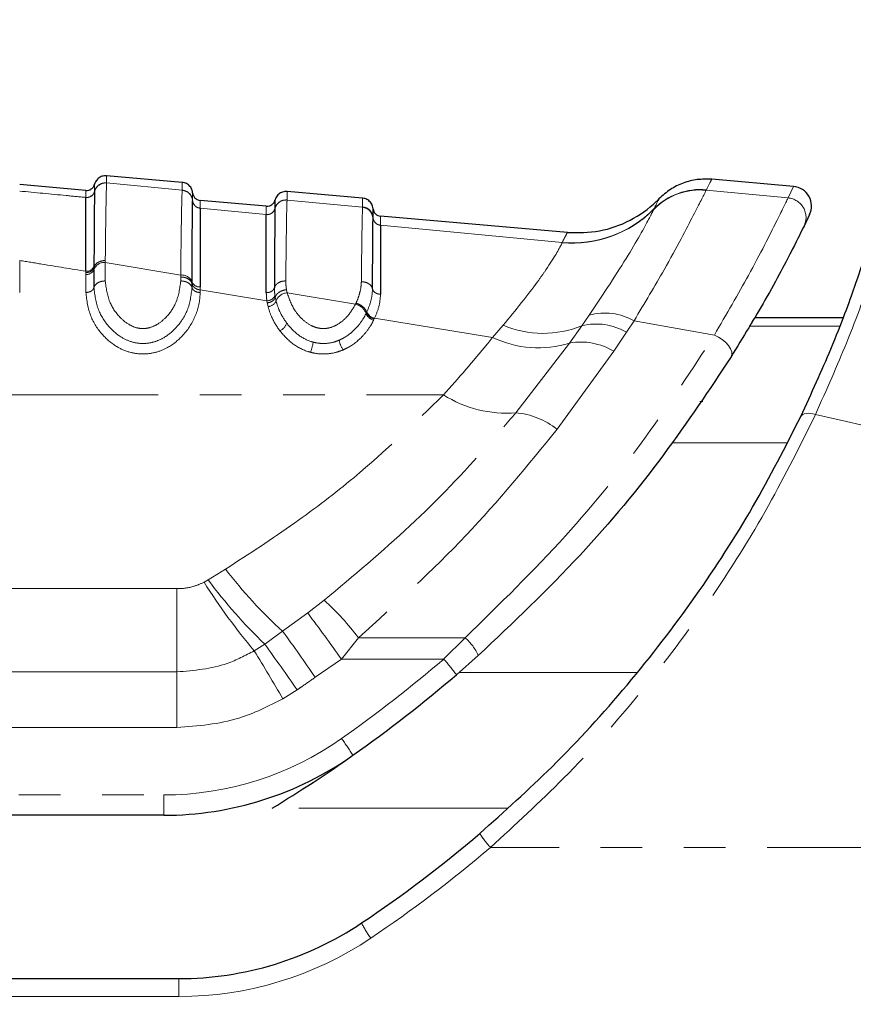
# Paper-space layout 'Wall Base Bracket' of a CAD drawing. Header units: millimetres. Extents: x 245 to 9339, y 492 to 8064.
# Tile 10 of 57: x 693 to 719, y 2523 to 2553. Entities that reach past the tile are written whole.
import ezdxf

# ---------------------------------------------------------------- set-up
doc = ezdxf.new("R2010")
doc.units = ezdxf.units.MM
doc.linetypes.add('PHANTOM', pattern=[12.7, 6.35, -1.27, 1.27, -1.27, 1.27, -1.27])
doc.layers.add('COMPONENT_GEOMETRY', color=7, linetype='Continuous')
doc.styles.add('SLDTEXTSTYLE0', font='TXT', dxfattribs={"width": 0.75})
doc.dimstyles.new('SLDDIMSTYLE0', dxfattribs={"dimtxt": 50, "dimasz": 3.302, "dimexe": 0, "dimexo": 0.0625, "dimgap": 12.5, "dimtad": 0, "dimtih": 1, "dimtoh": 1, "dimdec": 0, "dimrnd": 1e-09, "dimzin": 12, "dimdsep": 46, "dimtxsty": 'SLDTEXTSTYLE0', "dimsah": 1, "dimcen": 0.09, "dimadec": 0, "dimazin": 3, "dimtfac": 1, "dimtdec": 0, "dimtofl": 0, "dimtmove": 0, "dimatfit": 3, "dimfxl": 1, "dimfrac": 2, "dimtolj": 1, "dimtzin": 12, "dimarcsym": 0})
doc.dimstyles.new('SLDDIMSTYLE2', dxfattribs={"dimtxt": 3.175, "dimasz": 3.302, "dimexe": 0, "dimexo": 0.0625, "dimgap": 0.79375, "dimtad": 0, "dimtih": 1, "dimtoh": 1, "dimdec": 1, "dimrnd": 1e-09, "dimzin": 12, "dimdsep": 46, "dimtxsty": 'SLDTEXTSTYLE0', "dimsah": 1, "dimcen": 0.09, "dimadec": 0, "dimazin": 3, "dimtfac": 1, "dimtdec": 1, "dimtofl": 0, "dimtmove": 0, "dimatfit": 3, "dimfxl": 1, "dimfrac": 2, "dimtolj": 1, "dimtzin": 12, "dimarcsym": 0})

# ---------------------------------------------------------------- blocks, each defined once
blk = doc.blocks.new('_D_21')
at = {"layer": 'COMPONENT_GEOMETRY', "color": 7}
for p, q in [((4545.083, 2838.729), (4868.32, 2838.729)), ((4865.145, 2838.729), (4865.145, 1750.167)), ((4865.145, 656.565), (4865.145, 1745.127)), ((713.955, 656.565), (4868.32, 656.565))]:
    blk.add_line(p, q, dxfattribs=at)
for points in [[(4865.145, 2838.729), (4864.637, 2835.427), (4865.653, 2835.427)], [(4865.145, 656.565), (4865.653, 659.867), (4864.637, 659.867)]]:
    blk.add_solid(points, dxfattribs=at)
at = {"layer": 'COMPONENT_GEOMETRY', "color": 7, "insert": (4858.694, 1749.219), "char_height": 3.175, "attachment_point": 1, "style": 'SLDTEXTSTYLE0'}
blk.add_mtext('2182.2', dxfattribs=at)
blk = doc.blocks.new('_D_23')
at = {"layer": 'COMPONENT_GEOMETRY', "color": 7}
for p, q in [((4544.13, 2838.245), (4544.13, 979.41)), ((713.185, 669.335), (713.185, 985.76)), ((713.185, 982.585), (2554.769, 982.585)), ((4544.13, 982.585), (2702.546, 982.585))]:
    blk.add_line(p, q, dxfattribs=at)
for points in [[(713.185, 982.585), (716.487, 982.077), (716.487, 983.093)], [(4544.13, 982.585), (4540.828, 983.093), (4540.828, 982.077)]]:
    blk.add_solid(points, dxfattribs=at)
at = {"layer": 'COMPONENT_GEOMETRY', "color": 7, "insert": (2554.769, 1007.35), "char_height": 50, "attachment_point": 1, "style": 'SLDTEXTSTYLE0'}
blk.add_mtext('3831', dxfattribs=at)

psp = doc.layouts.new('Wall Base Bracket')

# ---------------------------------------------------------------- linework, layer by layer
at = {"color": 7, "linetype": 'Continuous', "lineweight": 25}
for p, q in [((698.385, 2548.338), (696.082, 2548.54)), ((695.449, 2548.093), (693.431, 2548.27)), ((717.023, 2548.213), (714.527, 2548.432)), ((703.885, 2547.857), (701.582, 2548.058)), ((700.949, 2547.612), (698.931, 2547.789)), ((703.885, 2547.579), (703.885, 2547.582)), ((710.126, 2546.809), (704.431, 2547.307)), ((717.512, 2547.357), (717.342, 2547.005)), ((704.203, 2547.26), (704.203, 2547.262)), ((695.695, 2545.683), (695.695, 2545.128)), ((698.685, 2545.128), (698.685, 2545.246)), ((718.523, 2544.21), (715.842, 2544.21)), ((706.746, 2533.323), (707.411, 2533.905)), ((697.822, 2529.036), (673.085, 2529.036)), ((671.085, 2524.056), (698.285, 2524.056))]:
    psp.add_line(p, q, dxfattribs=at)
at = {"color": 8, "linetype": 'PHANTOM', "lineweight": 18}
for p, q in [((696.082, 2548.324), (696.082, 2548.321)), ((698.385, 2548.102), (696.082, 2548.321)), ((716.855, 2547.865), (717.023, 2548.213)), ((695.449, 2547.878), (695.449, 2547.88)), ((695.449, 2547.875), (695.449, 2547.878)), ((695.713, 2548.066), (695.713, 2548.064)), ((695.713, 2548.064), (695.713, 2548.061)), ((698.385, 2548.1), (698.385, 2548.102)), ((714.362, 2548.103), (714.36, 2548.098)), ((716.855, 2547.865), (714.36, 2548.098)), ((714.367, 2548.114), (714.362, 2548.103)), ((698.703, 2547.78), (698.703, 2547.783)), ((698.703, 2547.778), (698.703, 2547.78)), ((701.213, 2547.798), (701.213, 2547.797)), ((701.582, 2547.802), (701.582, 2547.8)), ((703.885, 2547.582), (701.582, 2547.8)), ((698.931, 2547.554), (698.931, 2547.552)), ((698.931, 2547.552), (698.931, 2547.55)), ((700.949, 2547.359), (698.931, 2547.55)), ((700.949, 2547.357), (700.949, 2547.359)), ((700.949, 2547.354), (700.949, 2547.357)), ((701.213, 2547.544), (701.213, 2547.542)), ((701.213, 2547.542), (701.213, 2547.54)), ((712.76, 2547.513), (712.762, 2547.519)), ((712.762, 2547.519), (712.768, 2547.53)), ((704.203, 2547.258), (704.203, 2547.26)), ((704.431, 2547.034), (704.431, 2547.031)), ((704.431, 2547.031), (704.431, 2547.03)), ((709.97, 2546.508), (704.431, 2547.03)), ((709.967, 2546.499), (709.97, 2546.508)), ((693.432, 2545.956), (693.432, 2544.981)), ((695.695, 2545.779), (695.695, 2545.74)), ((696.04, 2545.955), (696.04, 2545.896)), ((696.04, 2545.896), (696.04, 2545.333)), ((696.04, 2545.896), (698.34, 2545.512)), ((695.448, 2545.588), (695.449, 2545.627)), ((695.448, 2545.53), (695.448, 2545.588)), ((695.448, 2544.981), (695.448, 2545.53)), ((695.695, 2545.74), (695.695, 2545.683)), ((698.34, 2545.333), (698.34, 2545.453)), ((698.685, 2545.246), (698.685, 2545.303)), ((698.931, 2545.152), (698.931, 2545.059)), ((698.932, 2545.059), (698.932, 2544.981)), ((698.932, 2545.059), (700.968, 2544.727)), ((701.213, 2544.889), (701.222, 2544.831)), ((701.565, 2545.066), (701.585, 2544.97)), ((701.585, 2544.97), (703.668, 2544.623)), ((700.978, 2544.665), (700.968, 2544.727)), ((701.003, 2544.551), (700.978, 2544.665)), ((701.222, 2544.831), (701.245, 2544.725)), ((703.668, 2544.623), (703.683, 2544.655)), ((703.991, 2544.338), (704.008, 2544.372)), ((704.008, 2544.372), (704.017, 2544.391)), ((710.572, 2543.968), (710.794, 2544.286)), ((704.241, 2544.173), (704.222, 2544.136)), ((704.25, 2544.193), (704.241, 2544.173)), ((704.25, 2544.193), (707.847, 2543.61)), ((707.847, 2543.61), (708.17, 2543.979)), ((710.197, 2543.439), (710.572, 2543.968)), ((712.16, 2544.117), (711.929, 2543.769)), ((712.16, 2544.117), (714.608, 2543.683)), ((711.929, 2543.769), (711.54, 2543.188)), ((718.424, 2543.951), (715.689, 2543.951)), ((708.555, 2541.312), (710.197, 2543.439)), ((711.54, 2543.188), (709.814, 2540.807)), ((678.6, 2541.857), (706.351, 2541.857)), ((716.815, 2540.393), (713.326, 2540.393)), ((699.176, 2536.213), (699.706, 2536.542)), ((699.052, 2536.143), (699.176, 2536.213)), ((679.645, 2535.948), (698.223, 2535.948)), ((698.223, 2533.408), (698.223, 2535.948)), ((702.212, 2535.206), (702.717, 2535.595)), ((701.447, 2534.648), (702.212, 2535.206)), ((700.9, 2534.256), (701.447, 2534.648)), ((703.761, 2534.452), (703.237, 2533.8)), ((703.761, 2534.452), (707.012, 2534.452)), ((707.012, 2534.452), (706.356, 2533.8)), ((700.581, 2534.051), (700.9, 2534.256)), ((703.237, 2533.8), (702.442, 2533.244)), ((706.356, 2533.8), (703.237, 2533.8)), ((679.645, 2533.408), (698.223, 2533.408)), ((698.223, 2531.714), (698.223, 2533.408)), ((706.82, 2533.386), (712.238, 2533.386)), ((701.886, 2532.861), (701.455, 2532.588)), ((698.223, 2531.714), (679.645, 2531.714)), ((673.085, 2529.657), (697.822, 2529.657)), ((697.822, 2529.036), (697.822, 2529.657)), ((708.291, 2529.253), (701.13, 2529.253)), ((747.972, 2528.056), (707.783, 2528.056)), ((698.285, 2524.056), (698.285, 2523.508)), ((698.285, 2523.508), (671.085, 2523.508))]:
    psp.add_line(p, q, dxfattribs=at)
at = {"color": 8, "linetype": 'PHANTOM', "lineweight": 18, "flags": 128}
for points in [[(715.116, 2543.014), (715.14, 2543.084), (715.136, 2543.168), (715.102, 2543.262), (715.04, 2543.359), (714.955, 2543.455), (714.851, 2543.544), (714.733, 2543.622), (714.608, 2543.683)], [(717.691, 2541.259), (717.614, 2541.28), (717.54, 2541.293), (717.469, 2541.297), (717.405, 2541.293), (717.349, 2541.28), (717.301, 2541.259), (717.265, 2541.23), (717.24, 2541.194)]]:
    psp.add_lwpolyline(points, dxfattribs=at)
at = {"color": 8, "linetype": 'PHANTOM', "lineweight": 18}
for centre, radius, start, end in [((696.051, 2547.972), 0.35, 84.9712, 165.3569), ((695.471, 2548.129), 0.25, 264.9787, 345.3342), ((695.471, 2548.124), 0.25, 265.0031, 345.3383), ((698.355, 2547.754), 0.35, 4.6718, 85.0788), ((714.18, 2546.11), 1.997, 84.834, 135.3301), ((714.182, 2546.115), 1.996, 84.8248, 135.3162), ((714.186, 2546.127), 1.995, 84.8105, 135.3058), ((698.952, 2547.803), 0.25, 184.6717, 265.0787), ((698.952, 2547.799), 0.25, 184.695, 265.0679), ((701.551, 2547.451), 0.35, 84.9675, 165.3383), ((716.802, 2547.267), 0.6, 334.0842, 84.9672), ((700.971, 2547.608), 0.25, 264.9748, 345.3207), ((700.971, 2547.603), 0.25, 264.9898, 345.3203), ((710.283, 2549.974), 3.489, 264.8057, 315.2829), ((710.285, 2549.986), 3.492, 264.8194, 315.3097), ((704.452, 2547.283), 0.25, 184.6847, 265.0918), ((704.452, 2547.278), 0.25, 184.7036, 265.0813), ((695.471, 2545.865), 0.239, 264.5045, 339.0742), ((696.008, 2545.562), 0.336, 84.5993, 158.9158), ((695.471, 2545.769), 0.24, 264.5993, 338.9158), ((698.373, 2545.177), 0.337, 22.0074, 95.6068), ((698.909, 2545.392), 0.241, 201.6492, 275.3496), ((700.971, 2544.988), 0.261, 269.2741, 337.6609), ((701.606, 2544.583), 0.388, 93.1707, 158.4912), ((700.987, 2544.828), 0.277, 273.1224, 338.2469), ((703.571, 2544.187), 0.447, 19.6719, 77.4316), ((704.292, 2544.448), 0.32, 200.1897, 257.4439), ((704.311, 2544.501), 0.313, 200.4854, 258.8957), ((711.276, 2542.574), 1.778, 60.1914, 105.7429), ((701.221, 2544.158), 0.368, 291.6022, 341.8017), ((709.384, 2546.866), 3.132, 247.2046, 292.2924), ((711.004, 2542.19), 1.829, 59.6355, 103.6556), ((701.313, 2543.58), 1.069, 336.742, 353.9336), ((703.888, 2543.641), 0.726, 189.1035, 214.5169), ((709.238, 2546.49), 3.198, 244.2151, 287.4484), ((710.54, 2541.558), 1.911, 58.4617, 100.3397), ((708.261, 2544.854), 3.553, 237.4856, 274.7479), ((708.34, 2538.956), 2.366, 51.4564, 84.7868), ((711.125, 2545.291), 14.385, 217.4582, 227.7208), ((712.652, 2546.352), 16.864, 216.9539, 225.8258), ((715.41, 2546.498), 19.36, 212.3327, 220.009), ((696.305, 2528.693), 9.421, 37.6767, 47.1039), ((660.381, 2503.612), 52.421, 35.1616, 37.0632), ((657.269, 2502.275), 54.77, 34.433, 36.2331), ((705.921, 2533.235), 1.634, 24.2106, 48.1212), ((655.857, 2501.401), 55.752, 34.3515, 36.1074), ((647.12, 2501.129), 62.785, 30.06943, 31.62518), ((678.918, 2565.838), 42.182, 305.2171, 310.5774), ((701.255, 2529.225), 6.853, 36.7341, 41.8869), ((697.822, 2539.057), 9.4, 270, 305.2171), ((697.007, 2526.782), 7.746, 31.8128, 36.3794), ((709.374, 2529.601), 2.218, 210.2258, 224.1437), ((682.185, 2558.008), 39.4, 303.855, 310.5181), ((706.21, 2526.851), 2.598, 205.0423, 216.9851), ((698.285, 2534.008), 10.5, 270, 303.855)]:
    psp.add_arc(centre, radius, start, end, dxfattribs=at)
at = {"color": 7, "linetype": 'Continuous', "lineweight": 25}
for centre, radius, start, end in [((716.971, 2547.616), 0.6, 334.4366, 85), ((703.855, 2547.234), 0.35, 4.6847, 85.0919), ((678.918, 2565.818), 42.782, 305.2171, 310.5774), ((697.822, 2539.036), 10, 270, 305.2171), ((678.918, 2565.818), 42.782, 301.2777, 305.2171), ((682.185, 2558.056), 38.9, 303.855, 310.5181), ((698.285, 2534.056), 10, 270, 303.855)]:
    psp.add_arc(centre, radius, start, end, dxfattribs=at)
for points, knots in [([(696.082, 2548.54), (696.036, 2548.538), (695.944, 2548.536), (695.821, 2548.465), (695.744, 2548.373), (695.721, 2548.304), (695.713, 2548.279)], [0, 0, 0, 0, 0.279636, 0.559272, 0.838908, 1, 1, 1, 1]), ([(698.703, 2548.018), (698.699, 2548.044), (698.689, 2548.115), (698.629, 2548.22), (698.52, 2548.311), (698.43, 2548.329), (698.385, 2548.338)], [0, 0, 0, 0, 0.161092, 0.440728, 0.720364, 1, 1, 1, 1]), ([(695.449, 2545.627), (695.449, 2545.686), (695.449, 2546.067), (695.449, 2546.627), (695.449, 2547.49), (695.449, 2547.715), (695.449, 2547.875)], [0, 0, 0, 0, 0.0466064, 0.2962956, 0.499313, 1, 1, 1, 1]), ([(695.713, 2548.061), (695.713, 2548.055), (695.71, 2547.978), (695.706, 2547.624), (695.7, 2546.802), (695.697, 2546.228), (695.695, 2545.84), (695.695, 2545.779)], [0, 0, 0, 0, 0.038183, 0.500666, 0.703622, 0.953369, 1, 1, 1, 1]), ([(701.582, 2548.058), (701.536, 2548.057), (701.444, 2548.055), (701.321, 2547.984), (701.244, 2547.891), (701.221, 2547.823), (701.213, 2547.798)], [0, 0, 0, 0, 0.279636, 0.559272, 0.838908, 1, 1, 1, 1]), ([(698.685, 2545.303), (698.686, 2545.39), (698.688, 2545.815), (698.691, 2546.422), (698.697, 2547.358), (698.7, 2547.602), (698.703, 2547.778)], [0, 0, 0, 0, 0.062027, 0.301058, 0.495826, 1, 1, 1, 1]), ([(701.213, 2547.797), (701.213, 2547.791), (701.213, 2547.784), (701.213, 2547.714), (701.213, 2547.617), (701.213, 2547.544)], [0, 0, 0, 0, 0.3238367, 0.4937919, 1, 1, 1, 1]), ([(704.203, 2547.536), (704.199, 2547.562), (704.189, 2547.634), (704.129, 2547.739), (704.02, 2547.829), (703.93, 2547.848), (703.885, 2547.857)], [0, 0, 0, 0, 0.161092, 0.440728, 0.720364, 1, 1, 1, 1]), ([(704.203, 2547.26), (704.199, 2547.286), (704.189, 2547.357), (704.129, 2547.461), (704.02, 2547.552), (703.93, 2547.57), (703.885, 2547.579)], [0, 0, 0, 0, 0.161052, 0.440701, 0.720351, 1, 1, 1, 1]), ([(710.126, 2546.809), (710.456, 2546.807), (711.116, 2546.804), (712.058, 2547.148), (712.636, 2547.553), (712.897, 2547.813), (712.926, 2547.842)], [0, 0, 0, 0, 0.3200088, 0.6400176, 0.9600265, 1, 1, 1, 1]), ([(698.931, 2547.55), (698.931, 2547.546), (698.931, 2547.471), (698.931, 2547.107), (698.931, 2546.243), (698.931, 2545.65), (698.931, 2545.237), (698.931, 2545.152)], [0, 0, 0, 0, 0.0237849, 0.5040366, 0.6987849, 0.9379242, 1, 1, 1, 1]), ([(700.949, 2544.976), (700.949, 2545.366), (700.949, 2546.009), (700.949, 2546.943), (700.949, 2547.183), (700.949, 2547.354)], [0, 0, 0, 0, 0.305943, 0.504043, 1, 1, 1, 1]), ([(701.213, 2547.54), (701.213, 2547.539), (701.21, 2547.462), (701.207, 2547.103), (701.201, 2546.182), (701.198, 2545.524), (701.196, 2545.124)], [0, 0, 0, 0, 0.007962, 0.495763, 0.693873, 1, 1, 1, 1]), ([(704.203, 2547.262), (704.203, 2547.341), (704.203, 2547.445), (704.203, 2547.521), (704.203, 2547.53), (704.203, 2547.536)], [0, 0, 0, 0, 0.498209, 0.65934, 1, 1, 1, 1]), ([(704.188, 2545.087), (704.189, 2545.275), (704.191, 2545.718), (704.196, 2546.593), (704.2, 2547.119), (704.203, 2547.237), (704.203, 2547.258)], [0, 0, 0, 0, 0.155855, 0.367463, 0.888474, 1, 1, 1, 1]), ([(704.431, 2547.03), (704.431, 2547.01), (704.431, 2546.898), (704.431, 2546.389), (704.431, 2545.54), (704.431, 2545.109), (704.431, 2544.927)], [0, 0, 0, 0, 0.1114205, 0.6322798, 0.8440097, 1, 1, 1, 1]), ([(717.342, 2547.005), (717.254, 2546.828), (717.08, 2546.472), (716.285, 2544.937), (715.481, 2543.614), (715.116, 2543.014)], [0, 0, 0, 0, 0.3525532, 0.7063709, 1, 1, 1, 1]), ([(717.24, 2541.194), (717.567, 2541.909), (718.308, 2543.531), (718.964, 2545.373), (719.097, 2545.78), (719.164, 2545.984)], [0, 0, 0, 0, 0.282335, 0.640707, 1, 1, 1, 1]), ([(715.689, 2543.951), (715.713, 2543.991), (715.76, 2544.07), (715.824, 2544.179), (715.835, 2544.198), (715.842, 2544.21)], [0, 0, 0, 0, 0.250222, 0.500444, 1, 1, 1, 1]), ([(715.116, 2543.014), (714.457, 2542.022), (713.117, 2540.006), (710.53, 2536.864), (708.471, 2534.911), (707.411, 2533.905)], [0, 0, 0, 0, 0.3195668, 0.6495312, 1, 1, 1, 1]), ([(707.458, 2528.484), (708.202, 2529.15), (709.789, 2530.569), (712.004, 2533.002), (714.061, 2535.678), (715.861, 2538.479), (716.776, 2540.28), (717.24, 2541.194)], [0, 0, 0, 0, 0.17898, 0.381353, 0.587791, 0.790711, 1, 1, 1, 1])]:
    psp.add_open_spline(points, degree=3, knots=knots, dxfattribs=at)
at = {"color": 8, "linetype": 'PHANTOM', "lineweight": 18}
for points, knots in [([(696.082, 2548.54), (696.082, 2548.54), (696.082, 2548.539), (696.082, 2548.524), (696.082, 2548.478), (696.082, 2548.418), (696.082, 2548.35), (696.082, 2548.324)], [0, 0, 0, 0, 0.04475, 0.3480765, 0.4997344, 0.8031202, 1, 1, 1, 1]), ([(696.082, 2548.324), (696.036, 2548.322), (695.944, 2548.32), (695.821, 2548.249), (695.744, 2548.157), (695.721, 2548.089), (695.713, 2548.064)], [0, 0, 0, 0, 0.279621, 0.559243, 0.838864, 1, 1, 1, 1]), ([(695.713, 2548.279), (695.713, 2548.269), (695.713, 2548.256), (695.713, 2548.171), (695.713, 2548.106), (695.713, 2548.066)], [0, 0, 0, 0, 0.5019241, 0.6843452, 1, 1, 1, 1]), ([(696.082, 2548.321), (696.081, 2548.308), (696.077, 2548.254), (696.071, 2548.044), (696.063, 2547.67), (696.054, 2547.085), (696.046, 2546.441), (696.04, 2545.955)], [0, 0, 0, 0, 0.078702, 0.324589, 0.496687, 0.620034, 1, 1, 1, 1]), ([(698.385, 2548.102), (698.385, 2548.112), (698.385, 2548.166), (698.385, 2548.228), (698.385, 2548.293), (698.385, 2548.331), (698.385, 2548.336), (698.385, 2548.338)], [0, 0, 0, 0, 0.061922, 0.352279, 0.497453, 0.787868, 1, 1, 1, 1]), ([(714.527, 2548.432), (714.524, 2548.426), (714.515, 2548.409), (714.427, 2548.233), (714.367, 2548.114)], [0, 0, 0, 0, 0.32125, 1, 1, 1, 1]), ([(695.449, 2547.88), (695.249, 2547.899), (694.576, 2547.963), (693.903, 2548.027), (693.431, 2548.072)], [0, 0, 0, 0, 0.297159, 1, 1, 1, 1]), ([(695.449, 2547.88), (695.449, 2547.921), (695.449, 2547.985), (695.449, 2548.07), (695.449, 2548.083), (695.449, 2548.093)], [0, 0, 0, 0, 0.315656, 0.498077, 1, 1, 1, 1]), ([(698.34, 2545.512), (698.345, 2545.972), (698.353, 2546.663), (698.362, 2547.263), (698.373, 2547.819), (698.379, 2547.978), (698.385, 2548.1)], [0, 0, 0, 0, 0.328466, 0.492618, 0.610176, 1, 1, 1, 1]), ([(698.703, 2547.78), (698.699, 2547.806), (698.689, 2547.877), (698.629, 2547.982), (698.52, 2548.072), (698.43, 2548.09), (698.385, 2548.1)], [0, 0, 0, 0, 0.161045, 0.440696, 0.720348, 1, 1, 1, 1]), ([(698.703, 2547.783), (698.703, 2547.85), (698.703, 2547.94), (698.703, 2548.005), (698.703, 2548.013), (698.703, 2548.018)], [0, 0, 0, 0, 0.497444, 0.671476, 1, 1, 1, 1]), ([(701.582, 2548.058), (701.582, 2548.056), (701.582, 2548.051), (701.582, 2548), (701.582, 2547.918), (701.582, 2547.838), (701.582, 2547.802)], [0, 0, 0, 0, 0.221137, 0.499684, 0.778766, 1, 1, 1, 1]), ([(714.36, 2548.098), (714.263, 2547.908), (714.071, 2547.53), (713.254, 2545.95), (712.48, 2544.653), (712.16, 2544.117)], [0, 0, 0, 0, 0.373601, 0.740943, 1, 1, 1, 1]), ([(698.931, 2547.789), (698.931, 2547.784), (698.931, 2547.776), (698.931, 2547.712), (698.931, 2547.621), (698.931, 2547.554)], [0, 0, 0, 0, 0.328526, 0.502557, 1, 1, 1, 1]), ([(700.949, 2547.359), (700.949, 2547.431), (700.949, 2547.528), (700.949, 2547.598), (700.949, 2547.607), (700.949, 2547.612)], [0, 0, 0, 0, 0.498522, 0.665896, 1, 1, 1, 1]), ([(701.582, 2547.802), (701.536, 2547.801), (701.444, 2547.799), (701.321, 2547.728), (701.244, 2547.636), (701.221, 2547.567), (701.213, 2547.542)], [0, 0, 0, 0, 0.279624, 0.559248, 0.838872, 1, 1, 1, 1]), ([(701.582, 2547.8), (701.58, 2547.762), (701.573, 2547.616), (701.56, 2546.884), (701.548, 2545.785), (701.543, 2545.334)], [0, 0, 0, 0, 0.167171, 0.658602, 1, 1, 1, 1]), ([(703.847, 2545.309), (703.852, 2545.746), (703.86, 2546.492), (703.871, 2547.161), (703.879, 2547.477), (703.883, 2547.554), (703.885, 2547.579)], [0, 0, 0, 0, 0.360245, 0.616478, 0.87209, 1, 1, 1, 1]), ([(703.885, 2547.582), (703.885, 2547.621), (703.885, 2547.706), (703.885, 2547.794), (703.885, 2547.848), (703.885, 2547.854), (703.885, 2547.857)], [0, 0, 0, 0, 0.229155, 0.497999, 0.767356, 1, 1, 1, 1]), ([(712.768, 2547.53), (712.839, 2547.67), (712.922, 2547.833), (712.926, 2547.841), (712.926, 2547.842)], [0, 0, 0, 0, 0.858737, 1, 1, 1, 1]), ([(714.608, 2543.683), (714.974, 2544.313), (715.784, 2545.707), (716.583, 2547.309), (716.764, 2547.679), (716.855, 2547.865)], [0, 0, 0, 0, 0.291567, 0.64553, 1, 1, 1, 1]), ([(704.431, 2547.307), (704.431, 2547.301), (704.431, 2547.292), (704.431, 2547.216), (704.431, 2547.112), (704.431, 2547.034)], [0, 0, 0, 0, 0.340661, 0.501792, 1, 1, 1, 1]), ([(710.794, 2544.286), (711.225, 2544.938), (712.082, 2546.235), (712.621, 2547.238), (712.724, 2547.443), (712.76, 2547.513)], [0, 0, 0, 0, 0.3986557, 0.7924475, 1, 1, 1, 1]), ([(709.97, 2546.508), (710.015, 2546.595), (710.106, 2546.771), (710.119, 2546.796), (710.126, 2546.809)], [0, 0, 0, 0, 0.493573, 1, 1, 1, 1]), ([(708.17, 2543.979), (708.551, 2544.447), (709.04, 2545.048), (709.645, 2545.917), (709.906, 2546.351), (709.957, 2546.475), (709.967, 2546.499)], [0, 0, 0, 0, 0.369773, 0.474126, 0.896691, 1, 1, 1, 1]), ([(719.683, 2546.326), (719.611, 2546.11), (719.467, 2545.679), (718.787, 2543.729), (718.026, 2542.015), (717.691, 2541.259)], [0, 0, 0, 0, 0.358423, 0.7169, 1, 1, 1, 1]), ([(693.432, 2545.956), (693.658, 2545.919), (694.329, 2545.809), (695.002, 2545.699), (695.449, 2545.627)], [0, 0, 0, 0, 0.3365034, 1, 1, 1, 1]), ([(696.04, 2545.955), (695.994, 2545.952), (695.903, 2545.944), (695.787, 2545.884), (695.718, 2545.811), (695.701, 2545.759), (695.695, 2545.74)], [0, 0, 0, 0, 0.279684, 0.559369, 0.839055, 1, 1, 1, 1]), ([(698.34, 2545.453), (698.34, 2545.454), (698.34, 2545.473), (698.34, 2545.493), (698.34, 2545.512)], [0, 0, 0, 0, 0.009627, 1, 1, 1, 1]), ([(696.04, 2545.333), (695.994, 2545.33), (695.902, 2545.322), (695.786, 2545.265), (695.718, 2545.195), (695.701, 2545.146), (695.695, 2545.128)], [0, 0, 0, 0, 0.279636, 0.559272, 0.838908, 1, 1, 1, 1]), ([(696.04, 2545.333), (696.066, 2545.119), (696.113, 2544.738), (696.411, 2544.275), (696.722, 2544.011), (696.984, 2543.897), (697.211, 2543.87), (697.436, 2543.91), (697.68, 2544.028), (697.965, 2544.276), (698.262, 2544.725), (698.311, 2545.106), (698.34, 2545.333)], [0, 0, 0, 0, 0.181549, 0.323795, 0.40885, 0.462296, 0.504185, 0.545984, 0.60056, 0.677304, 0.807908, 1, 1, 1, 1]), ([(698.34, 2545.453), (698.386, 2545.45), (698.477, 2545.442), (698.593, 2545.385), (698.662, 2545.314), (698.679, 2545.264), (698.685, 2545.246)], [0, 0, 0, 0, 0.279619, 0.559239, 0.838858, 1, 1, 1, 1]), ([(698.34, 2545.333), (698.386, 2545.33), (698.477, 2545.322), (698.593, 2545.265), (698.662, 2545.195), (698.679, 2545.146), (698.685, 2545.128)], [0, 0, 0, 0, 0.279636, 0.559272, 0.838908, 1, 1, 1, 1]), ([(698.931, 2545.059), (698.902, 2545.064), (698.844, 2545.075), (698.767, 2545.118), (698.708, 2545.176), (698.693, 2545.222), (698.685, 2545.246)], [0, 0, 0, 0, 0.249979, 0.499967, 0.749972, 1, 1, 1, 1]), ([(701.543, 2545.334), (701.497, 2545.33), (701.406, 2545.323), (701.289, 2545.265), (701.22, 2545.193), (701.202, 2545.143), (701.196, 2545.124)], [0, 0, 0, 0, 0.279647, 0.559295, 0.838942, 1, 1, 1, 1]), ([(701.543, 2545.334), (701.544, 2545.304), (701.544, 2545.245), (701.552, 2545.156), (701.561, 2545.096), (701.565, 2545.066)], [0, 0, 0, 0, 0.335805, 0.671409, 1, 1, 1, 1]), ([(703.683, 2544.655), (703.69, 2544.67), (703.728, 2544.754), (703.784, 2544.907), (703.835, 2545.111), (703.843, 2545.243), (703.847, 2545.309)], [0, 0, 0, 0, 0.069953, 0.379787, 0.68987, 1, 1, 1, 1]), ([(704.188, 2545.087), (704.182, 2545.106), (704.167, 2545.159), (704.099, 2545.234), (703.984, 2545.296), (703.893, 2545.305), (703.847, 2545.309)], [0, 0, 0, 0, 0.16106, 0.440707, 0.720353, 1, 1, 1, 1]), ([(698.932, 2544.981), (698.931, 2544.957), (698.928, 2544.714), (698.816, 2544.247), (698.461, 2543.682), (698.013, 2543.319), (697.592, 2543.142), (697.189, 2543.086), (696.765, 2543.145), (696.326, 2543.342), (695.895, 2543.718), (695.532, 2544.293), (695.478, 2544.737), (695.448, 2544.981)], [0, 0, 0, 0, 0.015176, 0.154016, 0.287928, 0.380186, 0.440103, 0.499621, 0.560833, 0.630065, 0.72299, 0.848336, 1, 1, 1, 1]), ([(695.695, 2545.128), (695.722, 2544.9), (695.772, 2544.487), (696.101, 2543.96), (696.478, 2543.626), (696.847, 2543.458), (697.189, 2543.409), (697.514, 2543.455), (697.866, 2543.605), (698.257, 2543.929), (698.605, 2544.468), (698.657, 2544.897), (698.685, 2545.128)], [0, 0, 0, 0, 0.15944, 0.28915, 0.381199, 0.445786, 0.500416, 0.553519, 0.609166, 0.699962, 0.838274, 1, 1, 1, 1]), ([(700.968, 2544.727), (700.963, 2544.759), (700.952, 2544.843), (700.95, 2544.925), (700.949, 2544.976)], [0, 0, 0, 0, 0.381074, 1, 1, 1, 1]), ([(701.196, 2545.124), (701.197, 2545.076), (701.199, 2544.999), (701.209, 2544.919), (701.213, 2544.889)], [0, 0, 0, 0, 0.6183, 1, 1, 1, 1]), ([(701.565, 2545.066), (701.52, 2545.058), (701.429, 2545.043), (701.313, 2544.975), (701.245, 2544.9), (701.228, 2544.849), (701.222, 2544.831)], [0, 0, 0, 0, 0.279745, 0.559492, 0.839241, 1, 1, 1, 1]), ([(701.585, 2544.97), (701.65, 2544.781), (701.752, 2544.488), (702.047, 2544.147), (702.286, 2543.979), (702.504, 2543.897), (702.692, 2543.87), (702.919, 2543.904), (703.183, 2544.027), (703.464, 2544.273), (703.595, 2544.498), (703.668, 2544.623)], [0, 0, 0, 0, 0.231984, 0.360069, 0.466873, 0.51259, 0.572217, 0.631946, 0.711676, 0.840177, 1, 1, 1, 1]), ([(704.017, 2544.391), (704.064, 2544.507), (704.162, 2544.744), (704.179, 2544.97), (704.188, 2545.087)], [0, 0, 0, 0, 0.48654, 1, 1, 1, 1]), ([(704.431, 2544.927), (704.422, 2544.804), (704.405, 2544.566), (704.301, 2544.315), (704.25, 2544.193)], [0, 0, 0, 0, 0.514824, 1, 1, 1, 1]), ([(701.245, 2544.725), (701.274, 2544.625), (701.342, 2544.392), (701.487, 2544.17), (701.571, 2544.043)], [0, 0, 0, 0, 0.4263641, 1, 1, 1, 1]), ([(703.683, 2544.655), (703.726, 2544.64), (703.813, 2544.61), (703.922, 2544.527), (703.987, 2544.443), (704.002, 2544.391), (704.008, 2544.373)], [0, 0, 0, 0, 0.279668, 0.559337, 0.839005, 1, 1, 1, 1]), ([(701.356, 2543.816), (701.266, 2543.953), (701.108, 2544.192), (701.034, 2544.444), (701.003, 2544.551)], [0, 0, 0, 0, 0.576286, 1, 1, 1, 1]), ([(703.171, 2543.526), (703.22, 2543.549), (703.419, 2543.644), (703.674, 2543.863), (703.877, 2544.125), (703.96, 2544.28), (703.991, 2544.338)], [0, 0, 0, 0, 0.124287, 0.511412, 0.81784, 1, 1, 1, 1]), ([(701.571, 2544.043), (701.674, 2543.924), (701.866, 2543.7), (702.18, 2543.525), (702.354, 2543.473), (702.377, 2543.467)], [0, 0, 0, 0, 0.500878, 0.934932, 1, 1, 1, 1]), ([(704.222, 2544.136), (704.189, 2544.073), (704.097, 2543.904), (703.869, 2543.612), (703.578, 2543.365), (703.348, 2543.257), (703.29, 2543.229)], [0, 0, 0, 0, 0.175438, 0.474731, 0.868035, 1, 1, 1, 1]), ([(702.296, 2543.158), (702.268, 2543.166), (702.06, 2543.226), (701.696, 2543.426), (701.473, 2543.682), (701.356, 2543.816)], [0, 0, 0, 0, 0.069549, 0.515215, 1, 1, 1, 1]), ([(707.012, 2534.452), (708.058, 2535.472), (710.065, 2537.43), (712.62, 2540.612), (713.939, 2542.649), (714.608, 2543.683)], [0, 0, 0, 0, 0.349022, 0.66958, 1, 1, 1, 1]), ([(702.377, 2543.467), (702.415, 2543.457), (702.518, 2543.433), (702.731, 2543.416), (702.966, 2543.447), (703.116, 2543.505), (703.171, 2543.526)], [0, 0, 0, 0, 0.147341, 0.391101, 0.775571, 1, 1, 1, 1]), ([(706.351, 2541.857), (706.808, 2542.373), (707.329, 2542.96), (707.791, 2543.54), (707.847, 2543.61)], [0, 0, 0, 0, 0.879479, 1, 1, 1, 1]), ([(703.29, 2543.229), (703.222, 2543.203), (703.035, 2543.132), (702.741, 2543.094), (702.473, 2543.115), (702.344, 2543.146), (702.296, 2543.158)], [0, 0, 0, 0, 0.219455, 0.606408, 0.852957, 1, 1, 1, 1]), ([(699.706, 2536.542), (700.416, 2537.004), (701.77, 2537.885), (704.073, 2539.643), (705.47, 2541.001), (706.351, 2541.857)], [0, 0, 0, 0, 0.289895, 0.552414, 1, 1, 1, 1]), ([(714.258, 2541.654), (714.254, 2541.653), (714.251, 2541.652), (714.171, 2541.654), (714.165, 2541.655)], [0, 0, 0, 0, 0.916742, 1, 1, 1, 1]), ([(702.717, 2535.595), (703.603, 2536.339), (705.392, 2537.842), (707.285, 2539.815), (708.276, 2540.984), (708.555, 2541.312)], [0, 0, 0, 0, 0.413759, 0.835317, 1, 1, 1, 1]), ([(717.691, 2541.259), (717.236, 2540.34), (716.312, 2538.472), (714.508, 2535.582), (712.406, 2532.772), (710.165, 2530.241), (708.537, 2528.748), (707.783, 2528.056)], [0, 0, 0, 0, 0.2033, 0.413176, 0.615251, 0.821702, 1, 1, 1, 1]), ([(748.037, 2534.379), (742.964, 2535.516), (732.805, 2537.791), (722.733, 2540.102), (717.691, 2541.259)], [0, 0, 0, 0, 0.499404, 1, 1, 1, 1]), ([(709.814, 2540.807), (708.923, 2539.714), (707.114, 2537.497), (704.889, 2535.477), (703.761, 2534.452)], [0, 0, 0, 0, 0.492706, 1, 1, 1, 1]), ([(698.223, 2535.948), (698.226, 2535.948), (698.4, 2535.948), (698.69, 2535.984), (698.949, 2536.098), (699.052, 2536.143)], [0, 0, 0, 0, 0.012104, 0.6063, 1, 1, 1, 1]), ([(698.223, 2533.408), (698.747, 2533.453), (699.578, 2533.525), (700.311, 2533.91), (700.581, 2534.051)], [0, 0, 0, 0, 0.631475, 1, 1, 1, 1]), ([(702.442, 2533.244), (702.304, 2533.149), (702.119, 2533.021), (701.933, 2532.893), (701.886, 2532.861)], [0, 0, 0, 0, 0.7455515, 1, 1, 1, 1]), ([(701.455, 2532.588), (701.014, 2532.364), (700.001, 2531.85), (698.864, 2531.763), (698.223, 2531.714)], [0, 0, 0, 0, 0.435611, 1, 1, 1, 1])]:
    psp.add_open_spline(points, degree=3, knots=knots, dxfattribs=at)
at = {"color": 7, "linetype": 'Continuous', "lineweight": 25}
for points in [[(695.449, 2548.093), (695.479, 2548.094), (695.537, 2548.094), (695.618, 2548.134), (695.682, 2548.196), (695.703, 2548.252), (695.713, 2548.279)], [(714.527, 2548.432), (714.379, 2548.435), (714.085, 2548.442), (713.655, 2548.329), (713.255, 2548.136), (713.036, 2547.94), (712.926, 2547.842)], [(698.703, 2548.018), (698.709, 2547.989), (698.719, 2547.931), (698.772, 2547.858), (698.844, 2547.805), (698.902, 2547.794), (698.931, 2547.789)], [(700.949, 2547.612), (700.979, 2547.612), (701.037, 2547.613), (701.118, 2547.653), (701.182, 2547.715), (701.203, 2547.77), (701.213, 2547.798)], [(704.203, 2547.536), (704.209, 2547.507), (704.219, 2547.45), (704.272, 2547.377), (704.344, 2547.324), (704.402, 2547.313), (704.431, 2547.307)]]:
    psp.add_open_spline(points, degree=3, dxfattribs=at)
at = {"color": 8, "linetype": 'PHANTOM', "lineweight": 18}
for points in [[(695.449, 2547.878), (695.479, 2547.878), (695.538, 2547.879), (695.618, 2547.919), (695.682, 2547.981), (695.703, 2548.036), (695.713, 2548.064)], [(698.703, 2547.78), (698.708, 2547.751), (698.719, 2547.693), (698.772, 2547.621), (698.844, 2547.568), (698.902, 2547.557), (698.931, 2547.552)], [(700.949, 2547.357), (700.979, 2547.357), (701.038, 2547.358), (701.118, 2547.398), (701.182, 2547.46), (701.203, 2547.515), (701.213, 2547.542)], [(704.203, 2547.26), (704.208, 2547.231), (704.219, 2547.173), (704.272, 2547.101), (704.344, 2547.048), (704.402, 2547.037), (704.431, 2547.031)], [(695.448, 2545.588), (695.478, 2545.59), (695.536, 2545.594), (695.613, 2545.628), (695.671, 2545.678), (695.687, 2545.719), (695.695, 2545.74)], [(695.448, 2544.981), (695.478, 2544.983), (695.536, 2544.987), (695.613, 2545.02), (695.671, 2545.068), (695.687, 2545.108), (695.695, 2545.128)], [(698.932, 2544.981), (698.902, 2544.983), (698.844, 2544.987), (698.767, 2545.02), (698.708, 2545.068), (698.693, 2545.108), (698.685, 2545.128)], [(700.949, 2544.976), (700.978, 2544.977), (701.036, 2544.981), (701.113, 2545.014), (701.172, 2545.063), (701.188, 2545.104), (701.196, 2545.124)], [(704.188, 2545.087), (704.195, 2545.065), (704.21, 2545.022), (704.268, 2544.971), (704.344, 2544.935), (704.402, 2544.929), (704.431, 2544.927)], [(701.222, 2544.831), (701.215, 2544.811), (701.199, 2544.77), (701.141, 2544.718), (701.065, 2544.679), (701.007, 2544.669), (700.978, 2544.664)], [(704.008, 2544.372), (704.015, 2544.351), (704.03, 2544.31), (704.086, 2544.25), (704.158, 2544.201), (704.213, 2544.182), (704.241, 2544.173)]]:
    psp.add_open_spline(points, degree=3, dxfattribs=at)

# ---------------------------------------------------------------- dimensions: what is measured, and where the dimension line sits
at = {"layer": 'COMPONENT_GEOMETRY', "color": 7}
dim = psp.add_linear_dim(base=(4544.13, 982.585), p1=(713.185, 668.065), p2=(4544.13, 2839.515), dimstyle='SLDDIMSTYLE0', dxfattribs=at)
dim.commit()
dim.dimension.update_dxf_attribs({"geometry": '_D_23', "text_midpoint": (2628.658, 982.585), "dimtype": 160})
dim = psp.add_linear_dim(base=(4865.145, 656.565), p1=(4543.813, 2838.729), p2=(712.685, 656.565), angle=90, dimstyle='SLDDIMSTYLE2', dxfattribs=at)
dim.commit()
dim.dimension.update_dxf_attribs({"geometry": '_D_21', "text_midpoint": (4865.145, 1747.647), "dimtype": 160})

doc.saveas('drawing.dxf')
